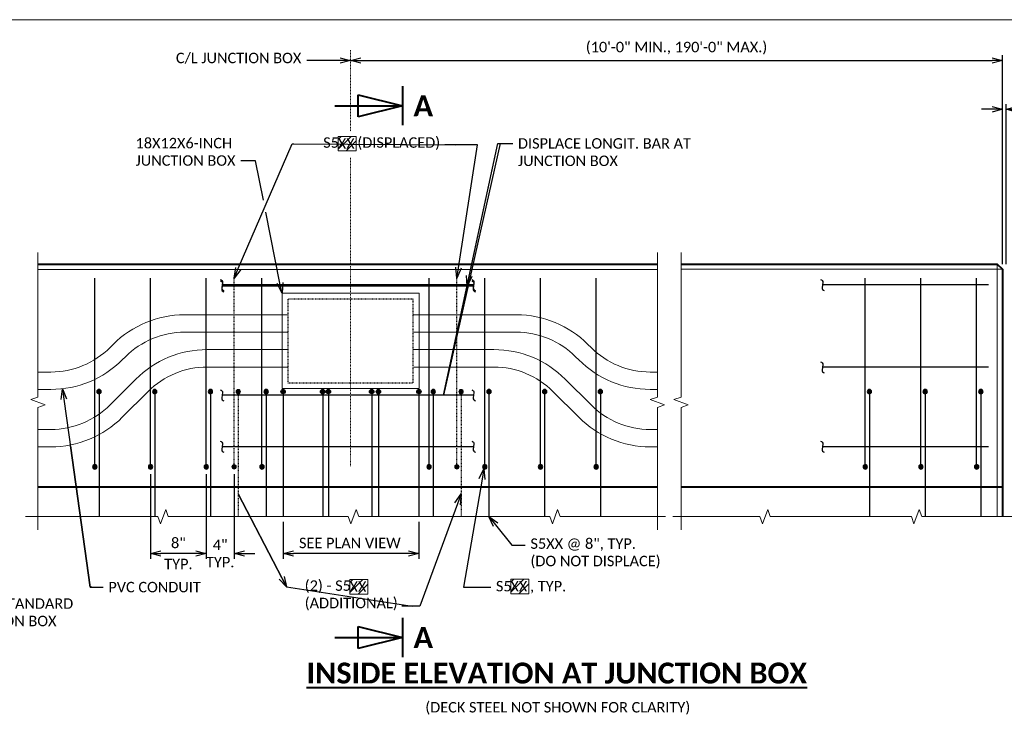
# Model space of a CAD drawing. Extents: x -1659 to 205, y -2368 to -1849.
# Tile 12 of 20: x -1261 to -1120, y -2217 to -2116. Entities that reach past the tile are written whole.
import ezdxf
from ezdxf import colors
from ezdxf.entities.mleader import LeaderData, LeaderLine
from ezdxf.enums import TextEntityAlignment as Align
from ezdxf.math import Vec2, Vec3

# ---------------------------------------------------------------- set-up
doc = ezdxf.new("R2010")
doc.units = 0
doc.header["$MEASUREMENT"] = 0
doc.linetypes.add('Wisdot2', pattern=[0.125, 0.0625, -0.0625])
doc.linetypes.add('Wisdot4', pattern=[0.28125, 0.125, -0.0625, 0.03125, -0.0625])
for name, color, linetype, lineweight in [('B_ANNO', 7, 'Continuous', 18), ('B_ANNO_BREAK', 7, 'Continuous', 18), ('B_ANNO_DIM', 7, 'Continuous', 18), ('B_ANNO_TEXT', 7, 'Continuous', 18), ('B_ANNO_TEXT_TITLE', 7, 'Continuous', 40), ('B_CNTR', 1, 'Wisdot4', 18), ('B_CONC_DECK', 1, 'Continuous', 40), ('B_CONC_PPT', 12, 'Continuous', 40), ('B_DETAIL', 7, 'Continuous', 18), ('B_DETAIL_HIDDEN', 7, 'Wisdot2', 25), ('B_REBAR', 5, 'Continuous', 25)]:
    doc.layers.add(name, color=color, linetype=linetype, lineweight=lineweight)
doc.layers.add('B_ANNO_DESIGN_NOTES', color=1, linetype='Continuous', lineweight=18, true_color=0xff0000)
doc.layers.add('B_ANNO_NOPLOT', color=47, linetype='Continuous', lineweight=18, plot=False)
doc.styles.add('Annotative', font='calibri.ttf', dxfattribs={"height": 0.0625})
doc.styles.get("Standard").update_dxf_attribs({"font": 'calibri.ttf'})
doc.styles.add('Title', font='calibrib.ttf', dxfattribs={"height": 0.125})
doc.dimstyles.new('Annotative', dxfattribs={"dimscale": 0, "dimtxt": 0.0625, "dimasz": 0.0625, "dimexe": 0.03125, "dimexo": 0.03125, "dimgap": 0.03125, "dimtad": 1, "dimdec": 3, "dimzin": 3, "dimdsep": 46, "dimlunit": 4, "dimtxsty": 'Standard', "dimblk": 'OPEN30', "dimcen": 0.03125, "dimaunit": 1, "dimadec": 0, "dimazin": 3, "dimtfac": 0.75, "dimtdec": 3, "dimtofl": 0, "dimtmove": 0, "dimatfit": 3, "dimldrblk": 'OPEN30', "dimfxl": 1, "dimtfill": 1, "dimfrac": 1, "dimtolj": 1, "dimtzin": 0, "dimarcsym": 0})

# ---------------------------------------------------------------- blocks, each defined once
blk = doc.blocks.new('rebar - inside elevation JB')
at = {"layer": 'B_REBAR'}
h = blk.add_hatch(color=256, dxfattribs=at)
edge = h.paths.add_edge_path()
edge.add_arc((0, 8.82), 0.318, 0, 360)
h = blk.add_hatch(color=256, dxfattribs=at)
edge = h.paths.add_edge_path()
edge.add_arc((0.6, -1.98), 0.318, 0, 360)
for p, q in [((0.6, -1.98), (0.6, 25.14)), ((0, 9.14), (0, -9.14))]:
    blk.add_line(p, q, dxfattribs=at)
for centre in [(0, 8.82), (0.6, -1.98)]:
    blk.add_circle(centre, 0.318, dxfattribs=at)
blk = doc.blocks.new('rebar mid broke - inside elevation JB')
at = {"layer": 'B_REBAR'}
blk.add_line((19.59, 0), (-16.52, 0), dxfattribs=at)
at = {"layer": 'B_REBAR', "flags": 128}
for points in [[(-16.79, 0.79, -0.414214), (-16.47, 0.37), (-16.57, -0.37, 0.414214), (-16.25, -0.79, 0.414214)], [(19.32, 0.79, -0.414214), (19.64, 0.37), (19.54, -0.37, 0.414214), (19.86, -0.79, 0.414214)]]:
    blk.add_lwpolyline(points, format="xyb", dxfattribs=at)
blk = doc.blocks.new('rebar end broke - inside elevation JB')
at = {"layer": 'B_REBAR'}
blk.add_line((0, 0), (-23.87, 0), dxfattribs=at)
at = {"layer": 'B_REBAR', "flags": 128}
blk.add_lwpolyline([(-24.14, 0.79, -0.414214), (-23.82, 0.37), (-23.92, -0.37, 0.414214), (-23.6, -0.79, 0.414214)], format="xyb", dxfattribs=at)
blk = doc.blocks.new('_Open30')
at = {"color": 0, "linetype": 'ByBlock', "lineweight": -2}
for p, q in [((-1, 0.268), (0, 0)), ((0, 0), (-1, -0.268)), ((0, 0), (-1, 0))]:
    blk.add_line(p, q, dxfattribs=at)
blk = doc.blocks.new('*D133')
at = {"layer": 'B_ANNO_DIM', "color": 0, "lineweight": -2, "transparency": 16777216}
for p, q in [((203.06, 246.14), (293.7, 246.14)), ((295.2, 216.9), (295.2, 246.89))]:
    blk.add_line(p, q, dxfattribs=at)
at = {"layer": 'Defpoints', "color": 0, "transparency": 16777216}
for p in [(201.56, 246.14), (295.2, 246.14), (295.2, 216.15)]:
    blk.add_point(p, dxfattribs=at)
at = {"layer": 'B_ANNO_DIM', "color": 0, "lineweight": -2, "transparency": 16777216, "xscale": 1.5, "yscale": 1.5, "zscale": 1.5, "rotation": 180}
blk.add_blockref('_Open30', (201.56, 246.14), dxfattribs=at)
at = {"layer": 'B_ANNO_DIM', "color": 0, "lineweight": -2, "transparency": 16777216, "xscale": 1.5, "yscale": 1.5, "zscale": 1.5}
blk.add_blockref('_Open30', (295.2, 246.14), dxfattribs=at)
at = {"layer": 'B_ANNO_DIM', "color": 0, "transparency": 16777216, "insert": (248.38, 247.91), "char_height": 1.5, "attachment_point": 5, "bg_fill": 3, "box_fill_scale": 1.25, "bg_fill_color": 256, "bg_fill_true_color": 13158600, "bg_fill_transparency": 0}
blk.add_mtext('\\A1;(10\'-0" MIN., 190\'-0" MAX.)', dxfattribs=at)
blk = doc.blocks.new('*D134')
at = {"layer": 'B_ANNO_DIM', "color": 0, "lineweight": -2, "transparency": 16777216}
for p, q in [((293.7, 239.13), (292.2, 239.13)), ((295.7, 216.9), (295.7, 239.88)), ((297.2, 239.13), (308.99, 239.13))]:
    blk.add_line(p, q, dxfattribs=at)
at = {"layer": 'Defpoints', "color": 0, "transparency": 16777216}
for p in [(295.2, 239.13), (295.7, 239.13), (295.7, 216.15)]:
    blk.add_point(p, dxfattribs=at)
at = {"layer": 'B_ANNO_DIM', "color": 0, "lineweight": -2, "transparency": 16777216, "xscale": 1.5, "yscale": 1.5, "zscale": 1.5}
blk.add_blockref('_Open30', (295.2, 239.13), dxfattribs=at)
at = {"layer": 'B_ANNO_DIM', "color": 0, "lineweight": -2, "transparency": 16777216, "xscale": 1.5, "yscale": 1.5, "zscale": 1.5, "rotation": 180}
blk.add_blockref('_Open30', (295.7, 239.13), dxfattribs=at)
at = {"layer": 'B_ANNO_DIM', "color": 0, "transparency": 16777216, "char_height": 1.5, "attachment_point": 5, "bg_fill": 3, "box_fill_scale": 1.25, "bg_fill_color": 256, "bg_fill_true_color": 13158600, "bg_fill_transparency": 0}
for s, insert in [('\\A1;JOINT', (303.85, 240.65)), ('\\A1;OPENING', (303.85, 237.62))]:
    blk.add_mtext(s, dxfattribs=dict(at, insert=insert))
blk = doc.blocks.new('*D52')
at = {"layer": 'B_ANNO_DIM', "color": 0, "lineweight": -2, "transparency": 16777216}
for p, q in [((172.84, 186.71), (172.84, 174.57)), ((180.84, 186.71), (180.84, 174.57)), ((179.34, 175.32), (174.34, 175.32))]:
    blk.add_line(p, q, dxfattribs=at)
at = {"layer": 'Defpoints', "color": 0, "transparency": 16777216}
for p in [(172.84, 187.46), (180.84, 187.46), (172.84, 175.32)]:
    blk.add_point(p, dxfattribs=at)
at = {"layer": 'B_ANNO_DIM', "color": 0, "lineweight": -2, "transparency": 16777216, "xscale": 1.5, "yscale": 1.5, "zscale": 1.5, "rotation": 180}
blk.add_blockref('_Open30', (172.84, 175.32), dxfattribs=at)
at = {"layer": 'B_ANNO_DIM', "color": 0, "lineweight": -2, "transparency": 16777216, "xscale": 1.5, "yscale": 1.5, "zscale": 1.5}
blk.add_blockref('_Open30', (180.84, 175.32), dxfattribs=at)
at = {"layer": 'B_ANNO_DIM', "color": 0, "transparency": 16777216, "char_height": 1.5, "attachment_point": 5, "bg_fill": 3, "box_fill_scale": 1.25, "bg_fill_color": 256, "bg_fill_true_color": 13158600, "bg_fill_transparency": 0}
for s, insert in [('\\A1;8"', (176.84, 176.83)), ('\\A1;TYP.', (176.84, 173.81))]:
    blk.add_mtext(s, dxfattribs=dict(at, insert=insert))
blk = doc.blocks.new('*D53')
at = {"layer": 'B_ANNO_DIM', "color": 0, "lineweight": -2, "transparency": 16777216}
for p, q in [((184.84, 186.71), (184.84, 174.57)), ((179.34, 175.32), (177.84, 175.32)), ((186.34, 175.32), (187.84, 175.32))]:
    blk.add_line(p, q, dxfattribs=at)
at = {"layer": 'Defpoints', "color": 0, "transparency": 16777216}
for p in [(184.84, 187.46), (180.84, 175.32), (180.84, 175.32)]:
    blk.add_point(p, dxfattribs=at)
at = {"layer": 'B_ANNO_DIM', "color": 0, "lineweight": -2, "transparency": 16777216, "xscale": 1.5, "yscale": 1.5, "zscale": 1.5}
blk.add_blockref('_Open30', (180.84, 175.32), dxfattribs=at)
at = {"layer": 'B_ANNO_DIM', "color": 0, "lineweight": -2, "transparency": 16777216, "xscale": 1.5, "yscale": 1.5, "zscale": 1.5, "rotation": 180}
blk.add_blockref('_Open30', (184.84, 175.32), dxfattribs=at)
at = {"layer": 'B_ANNO_DIM', "color": 0, "transparency": 16777216, "insert": (182.84, 175.32), "char_height": 1.5, "attachment_point": 5}
blk.add_mtext('\\A1;4"\\PTYP.', dxfattribs=at)
blk = doc.blocks.new('*U30')
at = {"layer": 'B_ANNO', "lineweight": 40}
for p, q in [((-4.665, -0.79125), (-4.665, 0.79125)), ((-4.665, 0.79125), (-1.5, 0)), ((-1.5, 1.404), (-1.5, -1.404)), ((-6.353, 0), (-1.5, 0)), ((-1.5, 0), (-4.665, -0.79125))]:
    blk.add_line(p, q, dxfattribs=at)
at = {"style": 'Title'}
blk.add_attdef('A', text='', height=1.5, dxfattribs=at).set_placement((0, 0), align=Align.MIDDLE_CENTER)
blk = doc.blocks.new('*U29')
at = {"layer": 'B_ANNO', "lineweight": 40}
for p, q in [((-4.665, -0.79125), (-4.665, 0.79125)), ((-4.665, 0.79125), (-1.5, 0)), ((-1.5, 1.404), (-1.5, -1.404)), ((-6.353, 0), (-1.5, 0)), ((-1.5, 0), (-4.665, -0.79125))]:
    blk.add_line(p, q, dxfattribs=at)
at = {"style": 'Title'}
blk.add_attdef('A', text='', height=1.5, dxfattribs=at).set_placement((0, 0), align=Align.MIDDLE_CENTER)
blk = doc.blocks.new('*D535')
at = {"layer": 'B_ANNO_DIM', "color": 0, "lineweight": -2, "transparency": 16777216}
for p, q in [((191.88, 179.87), (191.88, 174.57)), ((211.38, 179.87), (211.38, 174.57)), ((209.88, 175.32), (193.38, 175.32))]:
    blk.add_line(p, q, dxfattribs=at)
at = {"layer": 'Defpoints', "color": 0, "transparency": 16777216}
for p in [(191.88, 180.62), (211.38, 180.62), (191.88, 175.32)]:
    blk.add_point(p, dxfattribs=at)
at = {"layer": 'B_ANNO_DIM', "color": 0, "lineweight": -2, "transparency": 16777216, "xscale": 1.5, "yscale": 1.5, "zscale": 1.5, "rotation": 180}
blk.add_blockref('_Open30', (191.88, 175.32), dxfattribs=at)
at = {"layer": 'B_ANNO_DIM', "color": 0, "lineweight": -2, "transparency": 16777216, "xscale": 1.5, "yscale": 1.5, "zscale": 1.5}
blk.add_blockref('_Open30', (211.38, 175.32), dxfattribs=at)
at = {"layer": 'B_ANNO_DIM', "color": 0, "transparency": 16777216, "insert": (201.46, 176.83), "char_height": 1.5, "attachment_point": 5, "bg_fill": 3, "box_fill_scale": 1.25, "bg_fill_color": 256, "bg_fill_true_color": 13158600, "bg_fill_transparency": 0}
blk.add_mtext('\\A1;SEE PLAN VIEW', dxfattribs=at)
blk = doc.blocks.new('rebar1')
at = {"layer": 'B_REBAR'}
h = blk.add_hatch(color=256, dxfattribs=at)
edge = h.paths.add_edge_path()
edge.add_arc((0, 16.82), 0.318, 0, 360)
blk.add_line((0, 17.14), (0, -1.14), dxfattribs=at)
blk.add_circle((0, 16.82), 0.318, dxfattribs=at)
blk = doc.blocks.new('*U185')
at = {"layer": 'B_ANNO_NOPLOT', "flags": 128}
blk.add_lwpolyline([(0, 0), (0, 252), (323.92766, 252), (323.92766, 238.85516), (378, 238.85516), (378, 40.49961), (316.57075, 40.49961), (316.57075, 0)], close=True, dxfattribs=at)
at = {"layer": 'B_ANNO_TEXT', "style": 'Annotative'}
blk.add_attdef('AR1', (332.52293, 49.72689), '', height=1.5, dxfattribs=at)
blk = doc.blocks.new('*U421')
at = {"layer": 'B_ANNO_NOPLOT', "flags": 128}
blk.add_lwpolyline([(0, 0), (0, 252), (323.9277, 252), (323.9277, 238.8552), (378, 238.8552), (378, 40.4996), (316.5708, 40.4996), (316.5708, 0)], close=True, dxfattribs=at)
at = {"layer": 'B_ANNO_DIM', "style": 'Annotative'}
blk.add_attdef('DIM2', text='', height=1.5, rotation=90, dxfattribs=at).set_placement((6.2062, 36.1551), align=Align.CENTER)
blk.add_attdef('BAR16', (65.8152, 19.5977), '', height=1.5, dxfattribs=at)
at = {"layer": 'B_ANNO_TEXT', "style": 'Annotative'}
blk.add_attdef('#BR8', text='', height=1.5, dxfattribs=at).set_placement((229.5935, 29.467), align=Align.CENTER)
blk = doc.blocks.new('INS_SS32ELEC_BASE')
at = {"layer": 'B_ANNO_DESIGN_NOTES'}
h = blk.add_hatch(dxfattribs=at)
h.set_pattern_fill('ANSI31', color=256, scale=8)
h.set_pattern_definition([(45, (195.974, 294.7957), (-0.707107, 0.707107), [])])
h.paths.add_polyline_path([(201.4589, 171.6019), (204.0669, 171.6019), (204.0669, 169.5047), (201.4589, 169.5047)])
h = blk.add_hatch(dxfattribs=at)
h.set_pattern_fill('ANSI31', color=256, scale=8)
h.set_pattern_definition([(45, (219.0881, 294.8303), (-0.707107, 0.707107), [])])
h.paths.add_polyline_path([(224.5729, 171.6365), (227.1809, 171.6365), (227.1809, 169.5393), (224.5729, 169.5393)])
at = {"layer": 'B_DETAIL'}
h = blk.add_hatch(color=256, dxfattribs=at)
edge = h.paths.add_edge_path()
edge.add_arc((185.4417, 198.5743), 0.3176, 0, 360)
h = blk.add_hatch(color=256, dxfattribs=at)
edge = h.paths.add_edge_path()
edge.add_arc((217.4417, 198.5743), 0.3176, 0, 360)
h = blk.add_hatch(color=256, dxfattribs=at)
edge = h.paths.add_edge_path()
edge.add_arc((184.84, 187.7764), 0.3176, 0, 360)
h = blk.add_hatch(color=256, dxfattribs=at)
edge = h.paths.add_edge_path()
edge.add_arc((216.84, 187.7764), 0.3176, 0, 360)
at = {"layer": 'B_REBAR'}
h = blk.add_hatch(color=256, dxfattribs=at)
edge = h.paths.add_edge_path()
edge.add_arc((197.5615, 198.5743), 0.3176, 0, 360)
h = blk.add_hatch(color=256, dxfattribs=at)
edge = h.paths.add_edge_path()
edge.add_arc((205.5615, 198.5743), 0.3176, 0, 360)
at = {"layer": 'B_ANNO_BREAK', "flags": 128}
for points in [[(156.6758, 178.7454), (156.6758, 196.2958), (157.7068, 196.671), (155.6449, 197.4215), (156.6758, 197.7967), (156.6758, 218.5645)], [(245.6302, 178.7454), (245.6302, 196.2958), (246.6611, 196.671), (244.5992, 197.4215), (245.6302, 197.7967), (245.6302, 218.5645)], [(249.0332, 178.7454), (249.0332, 196.2958), (250.0641, 196.671), (248.0022, 197.4215), (249.0332, 197.7967), (249.0332, 218.5645)], [(154.8854, 180.6199), (173.8886, 180.6199), (174.2638, 179.5889), (175.0143, 181.6508), (175.3895, 180.6199), (201.2383, 180.6199), (201.6136, 179.5889), (202.364, 181.6508), (202.7393, 180.6199), (230.1692, 180.6199), (230.5445, 179.5889), (231.295, 181.6508), (231.6702, 180.6199), (246.772, 180.6199)], [(247.837, 180.6199), (260.3476, 180.6199), (260.7229, 179.5889), (261.4733, 181.6508), (261.8486, 180.6199), (282.1081, 180.6199), (282.4834, 179.5889), (283.2338, 181.6508), (283.6091, 180.6199), (302.0037, 180.6199)]]:
    blk.add_lwpolyline(points, dxfattribs=at)
at = {"layer": 'B_ANNO_DESIGN_NOTES'}
for points in [[(201.4589, 171.6019), (204.0669, 171.6019), (204.0669, 169.5047), (201.4589, 169.5047)], [(224.5729, 171.6365), (227.1809, 171.6365), (227.1809, 169.5393), (224.5729, 169.5393)]]:
    blk.add_lwpolyline(points, close=True, dxfattribs=at)
at = {"layer": 'B_ANNO_NOPLOT', "flags": 128}
blk.add_lwpolyline([(0, 0), (0, 252), (323.9277, 252), (323.9277, 238.8552), (378, 238.8552), (378, 40.4996), (316.5708, 40.4996), (316.5708, 0)], close=True, dxfattribs=at)
at = {"layer": 'B_CNTR'}
for p, q in [((201.5615, 247.6356), (201.5615, 235.9291)), ((201.5615, 232.1409), (201.5615, 187.8874))]:
    blk.add_line(p, q, dxfattribs=at)
at = {"layer": 'B_CONC_DECK'}
blk.add_line((156.6758, 184.8919), (245.6302, 184.8919), dxfattribs=at)
at = {"layer": 'B_CONC_DECK', "flags": 128}
blk.add_lwpolyline([(249.0332, 184.8919), (295.2015, 184.8919), (295.2015, 180.6199)], dxfattribs=at)
at = {"layer": 'B_CONC_PPT'}
blk.add_line((156.6758, 216.8959), (245.6302, 216.8959), dxfattribs=at)
at = {"layer": 'B_CONC_PPT', "flags": 128}
blk.add_lwpolyline([(249.0332, 216.8959), (294.4515, 216.8959), (295.2015, 216.1459), (295.2015, 184.8919)], dxfattribs=at)
at = {"layer": 'B_DETAIL'}
for p, q in [((294.4515, 216.8959), (294.4515, 180.6199)), ((156.6758, 216.1399), (245.6302, 216.1399)), ((249.0332, 216.1459), (295.2015, 216.1459))]:
    blk.add_line(p, q, dxfattribs=at)
for centre in [(185.4417, 198.5743), (217.4417, 198.5743), (184.84, 187.7764), (216.84, 187.7764)]:
    blk.add_circle(centre, 0.3176, dxfattribs=at)
at = {"layer": 'B_DETAIL_HIDDEN'}
for p, q in [((184.84, 187.7764), (184.84, 214.8919)), ((216.84, 187.7764), (216.84, 214.8919)), ((185.4417, 198.8919), (185.4417, 180.6199)), ((217.4417, 198.8919), (217.4417, 180.6199))]:
    blk.add_line(p, q, dxfattribs=at)
at = {"layer": 'B_REBAR'}
for p, q in [((197.5615, 198.8919), (197.5615, 180.6199)), ((205.5615, 198.8919), (205.5615, 180.6199))]:
    blk.add_line(p, q, dxfattribs=at)
for centre in [(197.5615, 198.5743), (205.5615, 198.5743)]:
    blk.add_circle(centre, 0.3176, dxfattribs=at)
at = {"color": 7, "linetype": 'Continuous', "lineweight": 18, "xscale": -1}
for p, rotation in [((165.4419, 189.7561), 1.518785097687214e-12), ((237.4419, 189.7561), 1.199040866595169e-12), ((292.0819, 189.7561), 1.518785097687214e-12)]:
    blk.add_blockref('rebar - inside elevation JB', p, dxfattribs=dict(at, rotation=rotation))
for p in [(173.4419, 189.7561), (181.4419, 189.7561), (189.4419, 189.7561), (213.4419, 189.7561), (221.4419, 189.7561), (229.4419, 189.7561), (276.0819, 189.7561), (284.0819, 189.7561)]:
    blk.add_blockref('rebar - inside elevation JB', p, dxfattribs=at)
for name, p in [('rebar mid broke - inside elevation JB', (199.6385, 213.8959)), ('rebar end broke - inside elevation JB', (293.2011, 213.8959)), ('rebar end broke - inside elevation JB', (293.2011, 202.0716)), ('rebar mid broke - inside elevation JB', (199.6385, 190.6595)), ('rebar end broke - inside elevation JB', (293.2011, 190.6595))]:
    blk.add_blockref(name, p)
at = {"layer": 'B_ANNO_DIM', "style": 'Annotative'}
for tag, p in [('BAR2', (201.4129, 169.8219)), ('BAR3', (224.5166, 169.873))]:
    blk.add_attdef(tag, p, '', height=1.5, dxfattribs=at)
at = {"layer": 'B_ANNO_TEXT', "insert": (206.3402, 153.9879), "char_height": 1.5, "width": 49.968363, "attachment_point": 1, "style": 'Annotative'}
blk.add_mtext('\\pxqc;(DECK STEEL NOT SHOWN FOR CLARITY)', dxfattribs=at)
at = {"layer": 'B_ANNO_TEXT_TITLE', "insert": (193.9068, 159.6522), "char_height": 3, "width": 74.558576, "attachment_point": 1, "style": 'Title'}
blk.add_mtext('\\A1;\\pxqc;{\\LINSIDE ELEVATION AT JUNCTION BOX}', dxfattribs=at)
at = {"layer": 'B_ANNO_DIM'}
ml = blk.add_multileader_mtext('Standard', dxfattribs=at)
ml.set_content('C/L JUNCTION BOX', color=256)
ml.set_leader_properties()
ml.set_arrow_properties(name='OPEN30')
ml.build(insert=Vec2(0, 0))
ml.multileader.update_dxf_attribs({"text_right_attachment_type": 3, "dogleg_length": 0.0625, "arrow_head_size": 1.5, "scale": 24})
ctx = ml.context
ctx.base_point, ctx.scale, ctx.char_height, ctx.arrow_head_size, ctx.landing_gap_size, ctx.plane_origin = Vec3(175.7349, 246.3376), 24, 1.5, 1.5, 0.75, Vec3(201.5615, 246.1415)
ctx.right_attachment = 3
notes = []
notes.append((ctx, [(0, (1, 1, 0), (196.7695, 246.1415), (-1, 0), 1.5, [(0, [(201.5615, 246.1415), (197.4704, 246.1415), (197.0031, 246.1415)], 0, [])])]))
ctx.mtext.insert, ctx.mtext.flow_direction = Vec3(176.4849, 247.2497), 5
ml = blk.add_multileader_mtext('Standard', dxfattribs=at)
ml.set_content('S5     , TYP.', color=256)
ml.set_leader_properties()
ml.set_arrow_properties(name='OPEN30')
ml.build(insert=Vec2(0, 0))
ml.multileader.update_dxf_attribs({"text_right_attachment_type": 3, "dogleg_length": 0.0625, "arrow_head_size": 1.5, "scale": 24})
ctx = ml.context
ctx.base_point, ctx.scale, ctx.char_height, ctx.arrow_head_size, ctx.landing_gap_size, ctx.plane_origin = Vec3(221.6928, 170.4638), 24, 1.5, 1.5, 0.75, Vec3(217.4847, 180.6199)
ctx.right_attachment = 3
notes.append((ctx, [(0, (1, 1, 0), (220.1928, 170.4638), (1, 0), 1.5, [(0, [(220.6999, 187.4913), (217.7671, 170.4638), (219.9717, 170.4638)], 0, [])])]))
ctx.mtext.insert, ctx.mtext.flow_direction = Vec3(222.4428, 171.3811), 5
ml = blk.add_multileader_mtext('Standard', dxfattribs=at)
ml.set_content('(2) - S5  \\P(ADDITIONAL)', color=256)
ml.set_leader_properties()
ml.set_arrow_properties(name='OPEN30')
ml.build(insert=Vec2(0, 0))
ml.multileader.update_dxf_attribs({"text_right_attachment_type": 3, "dogleg_length": 0.0625, "arrow_head_size": 1.5, "scale": 24})
ctx = ml.context
ctx.base_point, ctx.scale, ctx.char_height, ctx.arrow_head_size, ctx.landing_gap_size, ctx.plane_origin = Vec3(194.2293, 170.5112), 24, 1.5, 1.5, 0.75, Vec3(190.2111, 199.6606)
ctx.right_attachment = 3
notes.append((ctx, [(1, (1, 1, 0), (210.4224, 167.7366), (-1, 0), 1.5, [(2, [(192.3827, 170.5112), (185.4417, 183.8699), (192.3827, 170.5112)], 0, []), (0, [(217.4417, 183.8699), (211.5055, 167.7366), (210.7214, 167.7366)], 0, [])])]))
ctx.mtext.insert, ctx.mtext.flow_direction = Vec3(194.9793, 171.4602), 5
ml = blk.add_multileader_mtext('Standard', dxfattribs=at)
ml.set_content('S5XX @ 8", TYP.\\P(DO NOT DISPLACE)', color=256)
ml.set_leader_properties()
ml.set_arrow_properties(name='OPEN30')
ml.build(insert=Vec2(0, 0))
ml.multileader.update_dxf_attribs({"text_right_attachment_type": 3, "dogleg_length": 0.0625, "arrow_head_size": 1.5, "scale": 24})
ctx = ml.context
ctx.base_point, ctx.scale, ctx.char_height, ctx.arrow_head_size, ctx.landing_gap_size, ctx.plane_origin = Vec3(226.651, 176.5437), 24, 1.5, 1.5, 0.75, Vec3(222.4429, 186.6998)
ctx.right_attachment = 3
notes.append((ctx, [(0, (1, 1, 0), (225.151, 176.5437), (1, 0), 1.5, [(0, [(221.4417, 180.6199), (224.7458, 176.5437), (224.93, 176.5437)], 0, [])])]))
ctx.mtext.insert, ctx.mtext.flow_direction = Vec3(227.401, 177.4928), 5
for ctx, leaders in notes:
    for number, flags, end, landing, length, lines in leaders:
        leader = LeaderData()
        leader.index, (leader.has_last_leader_line, leader.has_dogleg_vector, leader.attachment_direction) = number, flags
        leader.last_leader_point, leader.dogleg_vector, leader.dogleg_length = Vec3(end), Vec3(landing), length
        for number, points, colour, breaks in lines:
            line = LeaderLine()
            line.index, line.vertices, line.color, line.breaks = number, Vec3.list(points), colors.encode_raw_color(colour), breaks
            leader.lines.append(line)
        ctx.leaders.append(leader)
dim = blk.add_linear_dim(base=(295.2015, 246.1415), p1=(201.5615, 246.1415), p2=(295.2015, 216.1459), text='(10\'-0" MIN., 190\'-0" MAX.)', dimstyle='Annotative', dxfattribs=at)
dim.commit()
dim.dimension.update_dxf_attribs({"geometry": '*D133', "text_midpoint": (248.3815, 246.1415), "dimtype": 160})
dim = blk.add_linear_dim(base=(172.84, 175.3157), p1=(180.84, 187.4588), p2=(172.84, 187.4588), text='<>\\XTYP.', dimstyle='Annotative', dxfattribs=at)
dim.commit()
dim.dimension.update_dxf_attribs({"geometry": '*D52', "text_midpoint": (176.84, 175.3157)})
at = {"layer": 'B_ANNO_DESIGN_NOTES'}
h = blk.add_hatch(dxfattribs=at)
h.set_pattern_fill('ANSI31', color=256, scale=8)
h.set_pattern_definition([(45, (194.2893, 358.4354), (-0.707107, 0.707107), [])])
h.paths.add_polyline_path([(199.7741, 235.2416), (202.3821, 235.2416), (202.3821, 233.1444), (199.7741, 233.1444)])
blk.add_lwpolyline([(199.7741, 235.2416), (202.3821, 235.2416), (202.3821, 233.1444), (199.7741, 233.1444)], close=True, dxfattribs=at)
at = {"layer": 'B_ANNO_DIM', "style": 'Annotative'}
blk.add_attdef('BAR1', (199.7292, 233.4659), '', height=1.5, dxfattribs=at)
at = {"layer": 'B_ANNO_DIM'}
dim = blk.add_linear_dim(base=(295.7015, 239.1335), p1=(295.2015, 239.1335), p2=(295.7015, 216.1459), text='JOINT\\XOPENING', dimstyle='Annotative', dxfattribs=at)
dim.commit()
dim.dimension.update_dxf_attribs({"geometry": '*D134', "text_midpoint": (303.8471, 239.1335)})
dim = blk.add_linear_dim(base=(180.84, 175.3157), p1=(184.84, 187.4588), p2=(180.84, 175.3157), text='<>\\XTYP.', dimstyle='Annotative', override={"dimtfill": 0, "dimtfillclr": 256}, dxfattribs=at)
dim.commit()
dim.dimension.update_dxf_attribs({"geometry": '*D53', "text_midpoint": (182.84, 175.3157), "dimtype": 128})
ml = blk.add_multileader_mtext('Standard', dxfattribs=at)
ml.set_content('S5     (DISPLACED)', color=256)
ml.set_leader_properties()
ml.set_arrow_properties(name='OPEN30')
ml.build(insert=Vec2(0, 0))
ml.multileader.update_dxf_attribs({"text_right_attachment_type": 3, "dogleg_length": 0.0625, "arrow_head_size": 1.5, "scale": 24})
ctx = ml.context
ctx.base_point, ctx.scale, ctx.char_height, ctx.arrow_head_size, ctx.landing_gap_size, ctx.plane_origin = Vec3(196.8895, 234.1548), 24, 1.5, 1.5, 0.75, Vec3(189.294, 223.0388)
ctx.right_attachment = 3
notes = []
notes.append((ctx, [(1, (1, 1, 0), (216.6249, 234.0175), (-1, 0), 1.5, [(0, [(184.84, 214.8919), (193.1901, 234.1548), (193.4415, 234.1548)], 0, []), (1, [(216.84, 214.8919), (219.817, 234.0175)], 0, [])])]))
ctx.mtext.insert, ctx.mtext.flow_direction = Vec3(197.6395, 235.1039), 5
for ctx, leaders in notes:
    for number, flags, end, landing, length, lines in leaders:
        leader = LeaderData()
        leader.index, (leader.has_last_leader_line, leader.has_dogleg_vector, leader.attachment_direction) = number, flags
        leader.last_leader_point, leader.dogleg_vector, leader.dogleg_length = Vec3(end), Vec3(landing), length
        for number, points, colour, breaks in lines:
            line = LeaderLine()
            line.index, line.vertices, line.color, line.breaks = number, Vec3.list(points), colors.encode_raw_color(colour), breaks
            leader.lines.append(line)
        ctx.leaders.append(leader)
blk = doc.blocks.new('*U519')
at = {"layer": 'B_ANNO_DIM', "lineweight": -2}
for points in [[(189.04644, 226.07767), (187.91642, 231.72936), (187.74597, 231.72936), (185.80199, 231.72936)], [(191.42737, 214.16978), (189.3887, 224.36592)]]:
    blk.add_lwpolyline(points, dxfattribs=at)
at = {"layer": 'B_ANNO_NOPLOT', "flags": 128}
blk.add_lwpolyline([(0, 0), (0, 252), (323.92766, 252), (323.92766, 238.85516), (378, 238.85516), (378, 40.49961), (316.57075, 40.49961), (316.57075, 0)], close=True, dxfattribs=at)
at = {"layer": 'B_DETAIL', "flags": 128}
blk.add_lwpolyline([(211.40147, 212.69889), (191.72147, 212.69889), (191.72147, 199.01889), (211.40147, 199.01889), (211.40147, 212.69889)], dxfattribs=at)
for points in [[(156.67584, 201.39192), (158.53278, 201.39192, 0.198912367), (167.01806, 204.90664), (167.47434, 205.36292, -0.198912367), (177.72741, 209.60988), (192.56147, 209.60988)], [(245.63016, 201.39192), (244.59016, 201.39192, -0.198912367), (236.10488, 204.90664), (235.6486, 205.36292, 0.198912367), (225.39553, 209.60988), (210.56147, 209.60988)], [(156.67584, 198.89189), (158.53278, 198.89189, 0.198912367), (168.78585, 203.13885), (169.24213, 203.59513, -0.198912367), (177.72741, 207.10984), (192.56147, 207.10984)], [(245.63016, 198.89189), (244.59016, 198.89189, -0.198912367), (234.33709, 203.13885), (233.88081, 203.59513, 0.198912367), (225.39553, 207.10984), (210.56147, 207.10984)], [(156.67584, 193.14191), (158.53278, 193.14191, 0.198912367), (167.01806, 196.65662), (170.72438, 200.36294, -0.198912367), (180.97745, 204.60991), (192.56147, 204.60991)], [(245.63016, 193.14191), (244.59016, 193.14191, -0.198912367), (236.10488, 196.65662), (232.39856, 200.36294, 0.198912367), (222.14548, 204.60991), (210.56147, 204.60991)], [(156.67584, 190.64187), (158.53278, 190.64187, 0.198912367), (168.78585, 194.88883), (172.49217, 198.59515, -0.198912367), (180.97745, 202.10987), (192.56147, 202.10987)], [(245.63016, 190.64187), (244.59016, 190.64187, -0.198912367), (234.33709, 194.88883), (230.63077, 198.59515, 0.198912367), (222.14548, 202.10987), (210.56147, 202.10987)]]:
    blk.add_lwpolyline(points, format="xyb", dxfattribs=at)
at = {"layer": 'B_DETAIL_HIDDEN', "flags": 128}
blk.add_lwpolyline([(210.56147, 211.85889), (192.56147, 211.85889), (192.56147, 199.85889), (210.56147, 199.85889), (210.56147, 211.85889)], dxfattribs=at)
at = {"layer": 'B_REBAR'}
for p, q in [((219.2291, 213.71383), (183.11711, 213.71383)), ((219.2291, 198.05799), (183.11711, 198.05799))]:
    blk.add_line(p, q, dxfattribs=at)
at = {"layer": 'B_REBAR', "flags": 128}
for points in [[(182.84726, 214.50774, -0.414213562), (183.16795, 214.08536), (183.06627, 213.34229, 0.414213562), (183.38696, 212.91991, 0.414213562)], [(218.95924, 214.50774, -0.414213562), (219.27994, 214.08536), (219.17825, 213.34229, 0.414213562), (219.49895, 212.91991, 0.414213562)], [(182.84726, 198.85191, -0.414213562), (183.16795, 198.42953), (183.06627, 197.68645, 0.414213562), (183.38696, 197.26407, 0.414213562)], [(218.95924, 198.85191, -0.414213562), (219.27994, 198.42953), (219.17825, 197.68645, 0.414213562), (219.49895, 197.26407, 0.414213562)]]:
    blk.add_lwpolyline(points, format="xyb", dxfattribs=at)
at = {"layer": 'B_ANNO', "xscale": 2, "yscale": 2, "zscale": 2}
for name, p in [('*U29', (212.00713, 239.63493)), ('*U30', (212.00713, 163.25219))]:
    blk.add_blockref(name, p, dxfattribs=at).add_auto_attribs({'A': 'A'})
at = {"layer": 'B_ANNO_DIM', "lineweight": -2, "xscale": 1.5, "yscale": 1.5, "zscale": 1.5, "rotation": 281.3069181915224}
blk.add_blockref('_Open30', (191.72147, 212.69889), dxfattribs=at)
at = {"layer": 'B_ANNO_DIM', "insert": (170.68857, 235.02032), "char_height": 1.5, "attachment_point": 1}
blk.add_mtext('18X12X6-INCH\\PJUNCTION BOX', dxfattribs=at)
at = {"layer": 'B_ANNO_DIM', "style": 'Annotative'}
for tag, p in [('BAR13', (350.74001, 224.49402)), ('BAR7', (76.98039, 199.62533)), ('BAR8', (76.9892, 193.66295)), ('BAR11', (77.00348, 166.67484)), ('BAR12', (76.97079, 162.02757)), ('BAR9', (77.07092, 141.25155)), ('BAR10', (77.03472, 137.23523)), ('BAR14', (71.2084, 82.41031))]:
    blk.add_attdef(tag, p, '', height=1.5, dxfattribs=at)
at = {"layer": 'B_ANNO_TEXT', "style": 'Annotative'}
for tag, p in [('#BR1', (229.62571, 26.61883)), ('#BR2', (229.62571, 23.77403)), ('#BR3', (229.62571, 20.92923)), ('#BR4', (229.62571, 15.23963)), ('#BR5', (229.62571, 12.39483))]:
    blk.add_attdef(tag, text='', height=1.5, dxfattribs=at).set_placement(p, align=Align.CENTER)
at = {"layer": 'B_ANNO_DIM'}
ml = blk.add_multileader_mtext('Standard', dxfattribs=at)
ml.set_content('DISPLACE LONGIT. BAR AT\\PJUNCTION BOX', color=256)
ml.set_leader_properties()
ml.set_arrow_properties(name='OPEN30')
ml.build(insert=Vec2(0, 0))
ml.multileader.update_dxf_attribs({"text_right_attachment_type": 3, "dogleg_length": 0.0625, "arrow_head_size": 1.5, "scale": 24})
ctx = ml.context
ctx.base_point, ctx.scale, ctx.char_height, ctx.arrow_head_size, ctx.landing_gap_size, ctx.plane_origin = Vec3(224.85938, 234.21811), 24, 1.5, 1.5, 0.75, Vec3(211.45357, 207.09425)
ctx.right_attachment = 3
notes = []
notes.append((ctx, [(0, (1, 1, 0), (223.35938, 234.21811), (1, 0), 1.5, [(1, [(218.29247, 213.71383), (222.73443, 234.21811), (223.04086, 234.21811), (214.90085, 198.05799), (222.73443, 234.21811)], 0, [])])]))
ctx.mtext.insert, ctx.mtext.flow_direction = Vec3(225.60938, 234.97907), 5
ml = blk.add_multileader_mtext('Standard', dxfattribs=at)
ml.set_content('PVC CONDUIT', color=256)
ml.set_leader_properties()
ml.set_arrow_properties(name='OPEN30')
ml.build(insert=Vec2(0, 0))
ml.multileader.update_dxf_attribs({"text_right_attachment_type": 3, "dogleg_length": 0.0625, "arrow_head_size": 1.5, "scale": 24})
ctx = ml.context
ctx.base_point, ctx.scale, ctx.char_height, ctx.arrow_head_size, ctx.landing_gap_size, ctx.plane_origin = Vec3(166.03168, 170.48549), 24, 1.5, 1.5, 0.75, Vec3(162.01345, 199.63493)
ctx.right_attachment = 3
notes.append((ctx, [(0, (1, 1, 0), (164.53168, 170.48549), (1, 0), 1.5, [(2, [(160.17843, 198.98558), (164.185, 170.48549), (164.3881, 170.48549), (164.185, 170.48549), (161.32981, 190.79539), (164.185, 170.48549)], 0, [])])]))
ctx.mtext.insert, ctx.mtext.flow_direction = Vec3(166.78168, 171.24645), 5
ml = blk.add_multileader_mtext('Standard', dxfattribs=at)
ml.set_content('C/L LIGHT STANDARD\\PC/L JUNCTION BOX', color=256)
ml.set_leader_properties()
ml.set_arrow_properties(name='OPEN30')
ml.build(insert=Vec2(0, 0))
ml.multileader.update_dxf_attribs({"text_right_attachment_type": 3, "dogleg_length": 0.0625, "arrow_head_size": 1.5, "scale": 24})
ctx = ml.context
ctx.base_point, ctx.scale, ctx.char_height, ctx.arrow_head_size, ctx.landing_gap_size, ctx.plane_origin = Vec3(140.57437, 167.9672), 24, 1.5, 1.5, 0.75, Vec3(123.47298, 153.7817)
ctx.right_attachment = 3
notes.append((ctx, [(0, (1, 1, 0), (138.32437, 167.9672), (1, 0), 2.25, [(0, [(130.918, 181.04848), (138.32437, 167.9672), (138.32437, 167.9672)], 0, [])])]))
ctx.mtext.insert, ctx.mtext.flow_direction = Vec3(141.32437, 168.87932), 5
for ctx, leaders in notes:
    for number, flags, end, landing, length, lines in leaders:
        leader = LeaderData()
        leader.index, (leader.has_last_leader_line, leader.has_dogleg_vector, leader.attachment_direction) = number, flags
        leader.last_leader_point, leader.dogleg_vector, leader.dogleg_length = Vec3(end), Vec3(landing), length
        for number, points, colour, breaks in lines:
            line = LeaderLine()
            line.index, line.vertices, line.color, line.breaks = number, Vec3.list(points), colors.encode_raw_color(colour), breaks
            leader.lines.append(line)
        ctx.leaders.append(leader)
dim = blk.add_linear_dim(base=(191.87866, 175.31566), p1=(211.37866, 180.61989), p2=(191.87866, 180.61989), text='SEE PLAN VIEW', dimstyle='Annotative', dxfattribs=at)
dim.commit()
dim.dimension.update_dxf_attribs({"geometry": '*D535', "text_midpoint": (201.4589, 175.31566), "dimtype": 160})
at = {"color": 2, "linetype": 'Continuous', "lineweight": 18}
for p in [(191.87866, 181.75589), (198.37866, 181.75589), (204.60147, 181.75589), (211.37866, 181.75589)]:
    blk.add_blockref('rebar1', p, dxfattribs=at)

msp = doc.modelspace()

# ---------------------------------------------------------------- block references
msp.add_blockref('INS_SS32ELEC_BASE', (-1415, -2367.75)).add_auto_attribs({'BAR1': 'XX', 'BAR2': 'XX', 'BAR3': 'XX'})

# ---------------------------------------------------------------- next in the draw order: block references
msp.add_blockref('*U519', (-1415, -2367.75))

# ---------------------------------------------------------------- next in the draw order: block references
msp.add_blockref('*U185', (-1415, -2367.75))

# ---------------------------------------------------------------- next in the draw order: block references
msp.add_blockref('*U421', (-1415, -2367.75))

doc.saveas('drawing.dxf')
